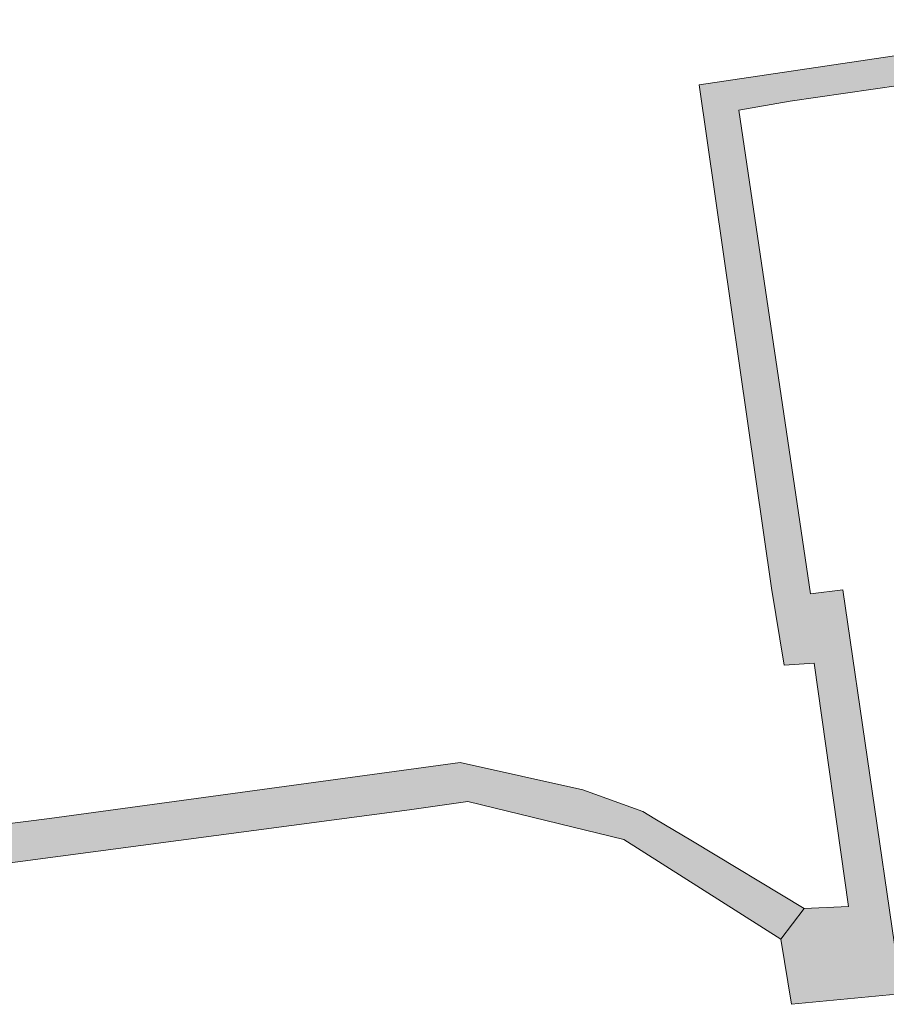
# Model space of a CAD drawing. Extents: x 97094 to 109644, y 463509 to 471969.
# Tile 176 of 256: x 102889 to 102949, y 469059 to 469127. Entities that reach past the tile are written whole.
import ezdxf

# ---------------------------------------------------------------- set-up
doc = ezdxf.new("R2010")
doc.units = 0
doc.layers.add('109 Onkruidbestrijding elementen', color=6, linetype='Continuous', lineweight=20, true_color=0xff00ff)

msp = doc.modelspace()

# ---------------------------------------------------------------- hatches: boundary and pattern name
at = {"layer": '109 Onkruidbestrijding elementen', "true_color": 0xff00ff}
for points in [[(102942.479, 469121.639), (102952.074, 469123.031), (102954.315, 469123.355), (102962.828, 469124.593), (102966.794, 469125.205), (102966.515, 469127.293), (102936.171, 469122.772), (102941.196, 469087.848), (102942.079, 469082.51), (102944.154, 469082.656), (102946.534, 469065.785), (102943.456, 469065.628), (102941.833, 469063.51), (102942.574, 469058.991), (102951.307, 469059.842), (102961.414, 469061.397), (102961.43, 469061.399), (102971.749, 469062.939), (102971.702, 469063.265), (102974.633, 469063.743), (102974.436, 469065.648), (102960.921, 469063.635), (102949.873, 469062.029), (102946.136, 469087.748), (102943.901, 469087.463), (102938.94, 469121.019), (102942.479, 469121.639)], [(102870.342, 469066.334), (102875.869, 469067.131), (102916.099, 469072.492), (102916.255, 469072.513), (102920.13, 469073.051), (102930.957, 469070.418), (102941.833, 469063.51), (102943.456, 469065.628), (102935.727, 469070.299), (102933.095, 469071.865), (102932.265, 469072.359), (102928.118, 469073.864), (102919.599, 469075.77), (102891.123, 469071.891), (102875.604, 469069.918), (102870.522, 469069.2), (102866.7, 469068.66), (102867.085, 469065.864), (102870.342, 469066.334)]]:
    msp.add_hatch(color=6, dxfattribs=at).paths.add_polyline_path(points)

# ---------------------------------------------------------------- linework, layer by layer
at = {"layer": '109 Onkruidbestrijding elementen', "color": 3, "true_color": 0x00ff00}
for points in [[(102966.515, 469127.293), (102936.171, 469122.772), (102941.196, 469087.848), (102942.079, 469082.51), (102944.154, 469082.656), (102946.534, 469065.785), (102943.456, 469065.628), (102941.833, 469063.51), (102942.574, 469058.991), (102951.307, 469059.842)], [(102949.873, 469062.029), (102946.136, 469087.748), (102943.901, 469087.463), (102938.94, 469121.019), (102942.479, 469121.639), (102942.479, 469121.639), (102952.074, 469123.031)]]:
    msp.add_lwpolyline(points, dxfattribs=at)
msp.add_lwpolyline([(102870.342, 469066.334), (102875.869, 469067.131), (102916.099, 469072.492), (102916.255, 469072.513), (102920.13, 469073.051), (102930.957, 469070.418), (102941.833, 469063.51), (102943.456, 469065.628), (102935.727, 469070.299), (102933.095, 469071.865), (102932.265, 469072.359), (102928.118, 469073.864), (102919.599, 469075.77), (102891.123, 469071.891), (102875.604, 469069.918), (102870.522, 469069.2), (102866.7, 469068.66), (102867.085, 469065.864), (102870.342, 469066.334)], close=True, dxfattribs=at)

doc.saveas('drawing.dxf')
